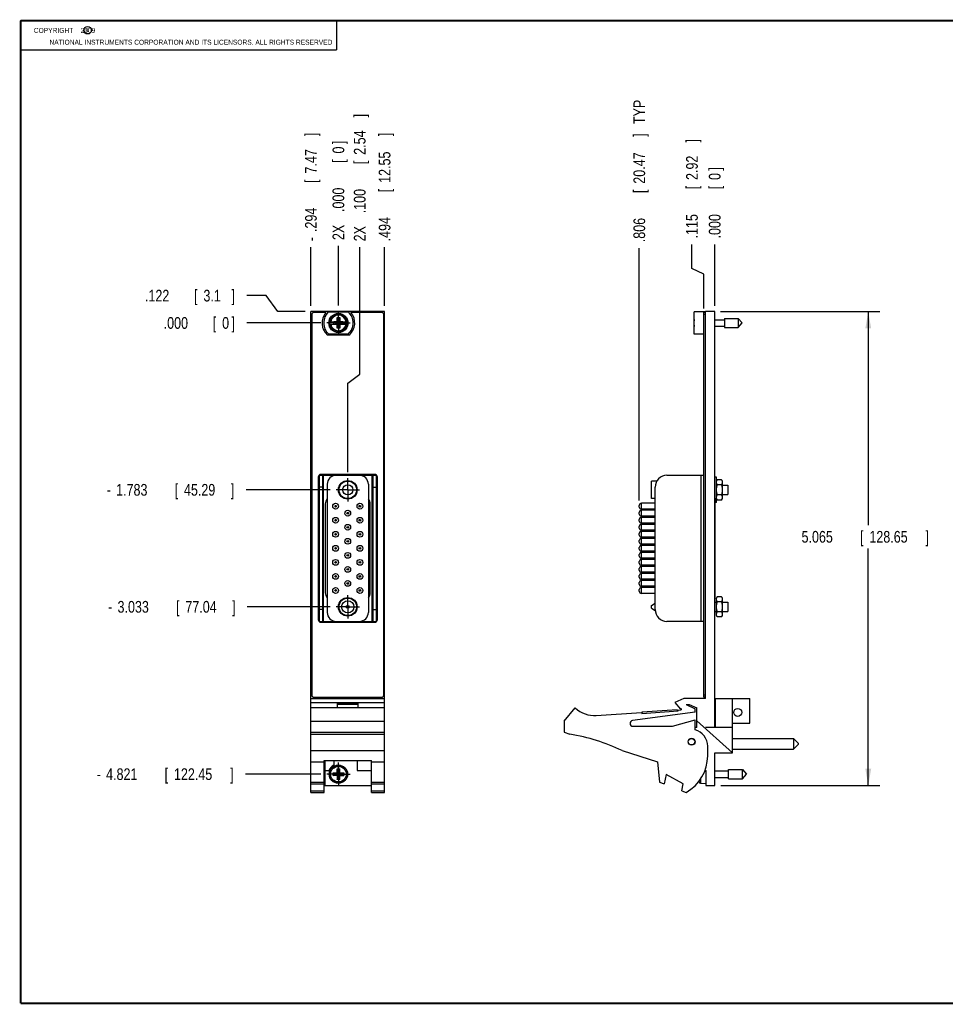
# Model space of a CAD drawing. Header units: inches. Extents: x 0.2 to 16.8, y 0.1 to 10.8.
# Tile 1 of 9: x 0.2 to 10.1, y 0.2 to 10.8. Entities that reach past the tile are written whole.
import ezdxf

# ---------------------------------------------------------------- set-up
doc = ezdxf.new("R2010")
doc.units = ezdxf.units.IN
doc.header["$LTSCALE"] = 0.935
doc.header["$MEASUREMENT"] = 0
doc.linetypes.add('CENTER', pattern=[0.6, 0.375, -0.075, 0.075, -0.075])
doc.layers.get('0').update_dxf_attribs({"linetype": 'CONTINUOUS'})
doc.layers.add('DEFAULT_1', color=7, linetype='CENTER')
doc.layers.add('DIMENSIONS', color=7, linetype='CONTINUOUS')
doc.styles.get("Standard").update_dxf_attribs({"font": 'txt', "width": 0.8})
doc.dimstyles.new('DIMSTYLE_1', dxfattribs={"dimtxt": 0.125, "dimasz": 0.18, "dimexe": 0.18, "dimexo": 0.0625, "dimgap": 0.09, "dimtad": 0, "dimtih": 1, "dimtoh": 1, "dimdec": 3, "dimzin": 4, "dimdsep": 46, "dimtxsty": 'STANDARD', "dimblk": '_FILLED', "dimblk1": '_FILLED', "dimblk2": '_FILLED', "dimcen": 0.09, "dimadec": 0, "dimazin": 0, "dimtp": 0.01, "dimtm": 0.01, "dimtfac": 1, "dimtdec": 3, "dimtofl": 0, "dimtmove": 0, "dimatfit": 3, "dimldrblk": '_FILLED', "dimfxl": 1, "dimtolj": 1, "dimtzin": 4, "dimarcsym": 0})
doc.dimstyles.new('DIMSTYLE_2', dxfattribs={"dimtxt": 0.125, "dimasz": 0.18, "dimexe": 0.18, "dimexo": 0.0625, "dimgap": 0.09, "dimtad": 0, "dimtih": 1, "dimtoh": 1, "dimdec": 3, "dimzin": 4, "dimdsep": 46, "dimtxsty": 'STANDARD', "dimblk": '_FILLED', "dimblk1": '_FILLED', "dimblk2": '_FILLED', "dimcen": 0.09, "dimadec": 0, "dimazin": 0, "dimtp": 0.01, "dimtm": 0.01, "dimtfac": 1, "dimtdec": 3, "dimtofl": 0, "dimtmove": 0, "dimatfit": 3, "dimldrblk": '_FILLED', "dimfxl": 1, "dimtolj": 1, "dimtzin": 4, "dimarcsym": 0})

# ---------------------------------------------------------------- blocks, each defined once
blk = doc.blocks.new('*D0')
at = {"layer": 'DIMENSIONS', "color": 2, "linetype": 'CONTINUOUS'}
for p, q in [((7.425, 8.111), (7.425, 8.368)), ((7.554, 8.049), (7.425, 8.111)), ((7.554, 7.683), (7.554, 8.049))]:
    blk.add_line(p, q, dxfattribs=at)
at = {"layer": 'DIMENSIONS', "color": 2, "linetype": 'CONTINUOUS', "width": 0.8}
for s, p in [(']', (7.488, 9.456)), ('2.92', (7.488, 9.056)), ('[', (7.488, 8.956)), ('.115', (7.488, 8.431))]:
    blk.add_text(s, height=0.125, rotation=90, dxfattribs=at).set_placement(p)
blk = doc.blocks.new('_FILLED')
at = {"color": 0, "linetype": 'BYBLOCK'}
blk.add_solid([(0, 0), (-1, 0.174), (-1, -0.174)], dxfattribs=at)
blk = doc.blocks.new('*D1')
at = {"layer": 'DIMENSIONS', "color": 2, "linetype": 'CONTINUOUS'}
blk.add_line((6.863, 5.633), (6.863, 8.329), dxfattribs=at)
at = {"layer": 'DIMENSIONS', "color": 2, "linetype": 'CONTINUOUS', "width": 0.8}
for s, p in [(' TYP', (6.925, 9.616)), (']', (6.925, 9.516)), ('20.47', (6.925, 9.016)), ('[', (6.925, 8.916)), ('.806', (6.925, 8.391))]:
    blk.add_text(s, height=0.125, rotation=90, dxfattribs=at).set_placement(p)
blk = doc.blocks.new('*D2')
at = {"layer": 'DIMENSIONS', "color": 2, "linetype": 'CONTINUOUS'}
blk.add_line((7.669, 7.713), (7.669, 8.368), dxfattribs=at)
at = {"layer": 'DIMENSIONS', "color": 2, "linetype": 'CONTINUOUS', "width": 0.8}
for s, p in [(']', (7.731, 9.156)), ('0', (7.731, 9.056)), ('[', (7.731, 8.956)), ('.000', (7.731, 8.431))]:
    blk.add_text(s, height=0.125, rotation=90, dxfattribs=at).set_placement(p)
blk = doc.blocks.new('*D3')
at = {"layer": 'DIMENSIONS', "color": 2, "linetype": 'CONTINUOUS'}
for p, q in [((7.731, 7.65), (9.435, 7.65)), ((9.31, 7.65), (9.31, 5.368)), ((9.31, 2.585), (9.31, 5.118)), ((7.734, 2.585), (9.435, 2.585))]:
    blk.add_line(p, q, dxfattribs=at)
at = {"layer": 'DIMENSIONS', "color": 2, "linetype": 'CONTINUOUS', "xscale": 0.18, "yscale": 0.18, "zscale": 0.18}
for p, rotation in [((9.31, 7.65), 90), ((9.31, 2.585), 270)]:
    blk.add_blockref('_FILLED', p, dxfattribs=dict(at, rotation=rotation))
at = {"layer": 'DIMENSIONS', "color": 2, "linetype": 'CONTINUOUS', "width": 0.8}
for s, p in [('5.065', (8.597, 5.181)), ('[', (9.222, 5.181)), ('128.65', (9.322, 5.181)), (']', (9.922, 5.181))]:
    blk.add_text(s, height=0.125, dxfattribs=at).set_placement(p)
blk = doc.blocks.new('*D4')
at = {"layer": 'DIMENSIONS', "color": 2, "linetype": 'CONTINUOUS'}
for p, q in [((2.876, 7.821), (2.667, 7.821)), ((3.001, 7.65), (2.876, 7.821)), ((3.29, 7.65), (3.001, 7.65))]:
    blk.add_line(p, q, dxfattribs=at)
at = {"layer": 'DIMENSIONS', "color": 2, "linetype": 'CONTINUOUS', "width": 0.8}
for s, p in [('[', (2.104, 7.758)), (']', (2.504, 7.758)), ('.122', (1.579, 7.758)), ('3.1', (2.204, 7.758))]:
    blk.add_text(s, height=0.125, dxfattribs=at).set_placement(p)
blk = doc.blocks.new('*D5')
at = {"layer": 'DIMENSIONS', "color": 2, "linetype": 'CONTINUOUS'}
blk.add_line((3.559, 5.745), (2.659, 5.745), dxfattribs=at)
at = {"layer": 'DIMENSIONS', "color": 2, "linetype": 'CONTINUOUS', "width": 0.8}
for s, p in [('1.783', (1.271, 5.683)), ('[', (1.896, 5.683)), ('45.29', (1.996, 5.683)), (']', (2.496, 5.683)), ('-', (1.171, 5.683))]:
    blk.add_text(s, height=0.125, dxfattribs=at).set_placement(p)
blk = doc.blocks.new('*D6')
at = {"layer": 'DIMENSIONS', "color": 2, "linetype": 'CONTINUOUS'}
blk.add_line((3.559, 4.495), (2.673, 4.495), dxfattribs=at)
at = {"layer": 'DIMENSIONS', "color": 2, "linetype": 'CONTINUOUS', "width": 0.8}
for s, p in [('3.033', (1.286, 4.433)), ('[', (1.911, 4.433)), ('77.04', (2.011, 4.433)), (']', (2.511, 4.433)), ('-', (1.186, 4.433))]:
    blk.add_text(s, height=0.125, dxfattribs=at).set_placement(p)
blk = doc.blocks.new('*D7')
at = {"layer": 'DIMENSIONS', "color": 2, "linetype": 'CONTINUOUS'}
blk.add_line((3.459, 2.707), (2.652, 2.707), dxfattribs=at)
at = {"layer": 'DIMENSIONS', "color": 2, "linetype": 'CONTINUOUS', "width": 0.8}
for s, p in [('4.821', (1.164, 2.645)), ('[', (1.789, 2.645)), ('122.45', (1.889, 2.645)), (']', (2.489, 2.645)), ('-', (1.064, 2.645))]:
    blk.add_text(s, height=0.125, dxfattribs=at).set_placement(p)
blk = doc.blocks.new('*D8')
at = {"layer": 'DIMENSIONS', "color": 2, "linetype": 'CONTINUOUS'}
blk.add_line((3.459, 7.528), (2.667, 7.528), dxfattribs=at)
at = {"layer": 'DIMENSIONS', "color": 2, "linetype": 'CONTINUOUS', "width": 0.8}
for s, p in [('.000', (1.779, 7.466)), ('[', (2.304, 7.466)), ('0', (2.404, 7.466)), (']', (2.504, 7.466))]:
    blk.add_text(s, height=0.125, dxfattribs=at).set_placement(p)
blk = doc.blocks.new('*D9')
at = {"layer": 'DIMENSIONS', "color": 2, "linetype": 'CONTINUOUS'}
blk.add_line((3.353, 7.713), (3.353, 8.338), dxfattribs=at)
at = {"layer": 'DIMENSIONS', "color": 2, "linetype": 'CONTINUOUS', "width": 0.8}
for s, p in [(']', (3.415, 9.525)), ('7.47', (3.415, 9.125)), ('[', (3.415, 9.025)), ('.294', (3.415, 8.5)), ('-', (3.415, 8.4))]:
    blk.add_text(s, height=0.125, rotation=90, dxfattribs=at).set_placement(p)
blk = doc.blocks.new('*D10')
at = {"layer": 'DIMENSIONS', "color": 2, "linetype": 'CONTINUOUS'}
blk.add_line((4.141, 7.713), (4.141, 8.338), dxfattribs=at)
at = {"layer": 'DIMENSIONS', "color": 2, "linetype": 'CONTINUOUS', "width": 0.8}
for s, p in [(']', (4.203, 9.525)), ('12.55', (4.203, 9.025)), ('[', (4.203, 8.925)), ('.494', (4.203, 8.4))]:
    blk.add_text(s, height=0.125, rotation=90, dxfattribs=at).set_placement(p)
blk = doc.blocks.new('*D11')
at = {"layer": 'DIMENSIONS', "color": 2, "linetype": 'CONTINUOUS'}
for p, q in [((3.874, 6.982), (3.874, 8.338)), ((3.747, 6.885), (3.874, 6.982)), ((3.747, 5.933), (3.747, 6.885))]:
    blk.add_line(p, q, dxfattribs=at)
at = {"layer": 'DIMENSIONS', "color": 2, "linetype": 'CONTINUOUS', "width": 0.8}
for s, p in [(']', (3.937, 9.725)), ('2.54', (3.937, 9.325)), ('[', (3.937, 9.225)), ('.100', (3.937, 8.7)), ('2X ', (3.937, 8.4))]:
    blk.add_text(s, height=0.125, rotation=90, dxfattribs=at).set_placement(p)
blk = doc.blocks.new('*D12')
at = {"layer": 'DIMENSIONS', "color": 2, "linetype": 'CONTINUOUS'}
blk.add_line((3.647, 7.716), (3.647, 8.352), dxfattribs=at)
at = {"layer": 'DIMENSIONS', "color": 2, "linetype": 'CONTINUOUS', "width": 0.8}
for s, p in [(']', (3.709, 9.439)), ('0', (3.709, 9.339)), ('[', (3.709, 9.239)), ('.000', (3.709, 8.714)), ('2X ', (3.709, 8.414))]:
    blk.add_text(s, height=0.125, rotation=90, dxfattribs=at).set_placement(p)

msp = doc.modelspace()

# ---------------------------------------------------------------- linework, layer by layer
at = {"color": 2, "linetype": 'CONTINUOUS'}
for p, q in [((0.25, 10.7586), (3.625, 10.7586)), ((0.25, 10.7586), (0.25, 10.4456)), ((3.625, 10.7586), (3.625, 10.4456)), ((0.25, 10.4456), (3.625, 10.4456))]:
    msp.add_line(p, q, dxfattribs=at)
at = {"color": 7, "linetype": 'CONTINUOUS'}
for p, q in [((3.3527, 2.5125), (3.3527, 7.6504)), ((4.1407, 7.6504), (3.3527, 7.6504)), ((3.3627, 7.6204), (3.3627, 3.5504)), ((3.5122, 7.6404), (3.3827, 7.6404)), ((3.5429, 7.6469), (3.7504, 7.6469)), ((3.6329, 7.4713), (3.6604, 7.5854)), ((3.6329, 7.5421), (3.6329, 7.5854)), ((3.6604, 7.4713), (3.6329, 7.5854)), ((3.6329, 7.5854), (3.6604, 7.5854)), ((3.6604, 7.5854), (3.6604, 7.5421)), ((4.1107, 7.6404), (3.7811, 7.6404)), ((4.1307, 3.5504), (4.1307, 7.6204)), ((4.1407, 2.5125), (4.1407, 7.6504)), ((7.4488, 7.4099), (7.4488, 7.6469)), ((7.5688, 7.6469), (7.4488, 7.6469)), ((7.5538, 3.5304), (7.5538, 7.6404)), ((7.5688, 7.6404), (7.5538, 7.6404)), ((7.5688, 7.6204), (7.5538, 7.6204)), ((7.5688, 3.5145), (7.5688, 7.6504)), ((7.6688, 7.6504), (7.5688, 7.6504)), ((7.6688, 3.2074), (7.6688, 7.6504)), ((7.7725, 7.5776), (7.7725, 7.4792)), ((7.7725, 7.5776), (7.9206, 7.5776)), ((7.9206, 7.5776), (7.9206, 7.4792)), ((7.9206, 7.5776), (7.9619, 7.5284)), ((3.552, 7.5421), (3.6349, 7.5421)), ((3.552, 7.5146), (3.6349, 7.5146)), ((3.5981, 7.5167), (3.5981, 7.5401)), ((3.5981, 7.5167), (3.6952, 7.5401)), ((3.6349, 7.5401), (3.5981, 7.5401)), ((3.5981, 7.5401), (3.6952, 7.5167)), ((3.5981, 7.5167), (3.6349, 7.5167)), ((3.6329, 7.4713), (3.6329, 7.5146)), ((3.6604, 7.4713), (3.6329, 7.4713)), ((3.6349, 7.5421), (3.6349, 7.5401)), ((3.6349, 7.5167), (3.6584, 7.5401)), ((3.6584, 7.5167), (3.6349, 7.5401)), ((3.6349, 7.5146), (3.6349, 7.5167)), ((3.6584, 7.5421), (3.6584, 7.5401)), ((3.6584, 7.5421), (3.7413, 7.5421)), ((3.6952, 7.5401), (3.6584, 7.5401)), ((3.6584, 7.5146), (3.6584, 7.5167)), ((3.6584, 7.5167), (3.6952, 7.5167)), ((3.6584, 7.5146), (3.7413, 7.5146)), ((3.6604, 7.5146), (3.6604, 7.4713)), ((3.6952, 7.5167), (3.6952, 7.5401)), ((7.4488, 7.5421), (7.4468, 7.5421)), ((7.4468, 7.5146), (7.4488, 7.5146)), ((7.6688, 7.5634), (7.7725, 7.5634)), ((7.6688, 7.4933), (7.7725, 7.4933)), ((7.7725, 7.4792), (7.9206, 7.4792)), ((7.9206, 7.4792), (7.9619, 7.5284)), ((3.7649, 7.3994), (3.5284, 7.3994)), ((3.7504, 7.4099), (3.5429, 7.4099)), ((7.5538, 7.4099), (7.4488, 7.4099)), ((3.4407, 5.9004), (3.4407, 4.3404)), ((3.4407, 5.9004), (4.0532, 5.9004)), ((4.0332, 5.9104), (3.4607, 5.9104)), ((3.4767, 5.9004), (3.4767, 4.3404)), ((4.0172, 4.3404), (4.0172, 5.9004)), ((4.0532, 4.3404), (4.0532, 5.9004)), ((7.1578, 5.9004), (7.5538, 5.9004)), ((7.5228, 4.3404), (7.5228, 5.9004)), ((3.4307, 5.8804), (3.4307, 4.3604)), ((3.5267, 5.8064), (3.5267, 4.4344)), ((3.6747, 5.805), (3.6747, 5.814)), ((3.678, 5.8174), (3.687, 5.8174)), ((3.6802, 5.8119), (3.6802, 5.8111)), ((3.6809, 5.8119), (3.6802, 5.8119)), ((3.8063, 5.8174), (3.8153, 5.8174)), ((3.8132, 5.8119), (3.8124, 5.8119)), ((3.8132, 5.8111), (3.8132, 5.8119)), ((3.8187, 5.814), (3.8187, 5.805)), ((3.9667, 5.8064), (3.9667, 4.4344)), ((4.0632, 4.3604), (4.0632, 5.8804)), ((6.9918, 5.6519), (6.9918, 5.8389)), ((7.0502, 5.8389), (6.9918, 5.8389)), ((7.6878, 5.8804), (7.6688, 5.8804)), ((7.6878, 5.6104), (7.6878, 5.8804)), ((7.6965, 5.8539), (7.6878, 5.8389)), ((7.7412, 5.8539), (7.6965, 5.8539)), ((7.7412, 5.7996), (7.6965, 5.7996)), ((7.7412, 5.8539), (7.7498, 5.8389)), ((7.7498, 5.8389), (7.7498, 5.6519)), ((7.7498, 5.7969), (7.8098, 5.7969)), ((7.8098, 5.7969), (7.8098, 5.6939)), ((3.6747, 5.6767), (3.6747, 5.6857)), ((3.8187, 5.6857), (3.8187, 5.6767)), ((7.0328, 4.4654), (7.0328, 5.7754)), ((7.7412, 5.6911), (7.6965, 5.6911)), ((7.7498, 5.6939), (7.8098, 5.6939)), ((3.5067, 5.5974), (3.5067, 4.6434)), ((3.6842, 5.6754), (3.676, 5.6754)), ((3.687, 5.6734), (3.678, 5.6734)), ((3.6799, 5.6754), (3.6834, 5.6734)), ((3.6802, 5.6796), (3.6802, 5.6789)), ((3.6802, 5.6789), (3.6809, 5.6789)), ((3.6842, 5.6759), (3.6842, 5.6754)), ((3.8153, 5.6734), (3.8063, 5.6734)), ((3.8092, 5.6754), (3.8092, 5.6759)), ((3.8173, 5.6754), (3.8092, 5.6754)), ((3.8099, 5.6734), (3.8134, 5.6754)), ((3.8124, 5.6789), (3.8132, 5.6789)), ((3.8132, 5.6789), (3.8132, 5.6796)), ((3.9867, 4.6434), (3.9867, 5.5974)), ((6.8628, 5.5614), (6.8628, 5.5794)), ((6.8848, 5.5394), (6.8848, 5.6014)), ((7.0328, 5.6014), (6.8848, 5.6014)), ((7.0328, 5.6519), (6.9918, 5.6519)), ((7.6728, 5.6554), (7.6688, 5.6554)), ((7.6728, 5.5934), (7.6688, 5.5934)), ((7.6728, 4.5854), (7.6728, 5.6554)), ((7.6878, 5.6104), (7.6728, 5.6104)), ((7.6965, 5.6368), (7.6878, 5.6519)), ((7.7412, 5.6368), (7.6965, 5.6368)), ((7.7412, 5.6368), (7.7498, 5.6519)), ((6.8628, 5.4864), (6.8628, 5.5044)), ((7.0328, 5.5394), (6.8848, 5.5394)), ((6.8848, 5.4644), (6.8848, 5.5264)), ((7.0328, 5.5264), (6.8848, 5.5264)), ((6.8628, 5.4114), (6.8628, 5.4294)), ((7.0328, 5.4644), (6.8848, 5.4644)), ((6.8848, 5.3894), (6.8848, 5.4514)), ((7.0328, 5.4514), (6.8848, 5.4514)), ((7.0328, 5.3894), (6.8848, 5.3894)), ((6.8848, 5.3144), (6.8848, 5.3764)), ((7.0328, 5.3764), (6.8848, 5.3764)), ((6.8628, 5.3364), (6.8628, 5.3544)), ((6.8628, 5.2614), (6.8628, 5.2794)), ((7.0328, 5.3144), (6.8848, 5.3144)), ((6.8848, 5.2394), (6.8848, 5.3014)), ((7.0328, 5.3014), (6.8848, 5.3014)), ((6.8628, 5.1864), (6.8628, 5.2044)), ((7.0328, 5.2394), (6.8848, 5.2394)), ((6.8848, 5.1644), (6.8848, 5.2264)), ((7.0328, 5.2264), (6.8848, 5.2264)), ((7.0328, 5.1644), (6.8848, 5.1644)), ((6.8628, 5.1114), (6.8628, 5.1294)), ((6.8628, 5.0364), (6.8628, 5.0544)), ((6.8848, 5.0894), (6.8848, 5.1514)), ((7.0328, 5.1514), (6.8848, 5.1514)), ((7.0328, 5.0894), (6.8848, 5.0894)), ((6.8848, 5.0144), (6.8848, 5.0764)), ((7.0328, 5.0764), (6.8848, 5.0764)), ((6.8628, 4.9614), (6.8628, 4.9794)), ((7.0328, 5.0144), (6.8848, 5.0144)), ((6.8848, 4.9394), (6.8848, 5.0014)), ((7.0328, 5.0014), (6.8848, 5.0014)), ((6.8628, 4.8864), (6.8628, 4.9044)), ((7.0328, 4.9394), (6.8848, 4.9394)), ((6.8848, 4.8644), (6.8848, 4.9264)), ((7.0328, 4.9264), (6.8848, 4.9264)), ((7.0328, 4.8644), (6.8848, 4.8644)), ((6.8848, 4.7894), (6.8848, 4.8514)), ((7.0328, 4.8514), (6.8848, 4.8514)), ((6.8628, 4.8114), (6.8628, 4.8294)), ((6.8628, 4.7364), (6.8628, 4.7544)), ((7.0328, 4.7894), (6.8848, 4.7894)), ((6.8848, 4.7144), (6.8848, 4.7764)), ((7.0328, 4.7764), (6.8848, 4.7764)), ((6.8628, 4.6614), (6.8628, 4.6794)), ((7.0328, 4.7144), (6.8848, 4.7144)), ((6.8848, 4.6394), (6.8848, 4.7014)), ((7.0328, 4.7014), (6.8848, 4.7014)), ((7.0328, 4.6394), (6.8848, 4.6394)), ((7.6688, 4.6474), (7.6728, 4.6474)), ((3.6747, 4.555), (3.6747, 4.564)), ((3.676, 4.5654), (3.6842, 4.5654)), ((3.678, 4.5674), (3.687, 4.5674)), ((3.6834, 4.5674), (3.6799, 4.5654)), ((3.6809, 4.5619), (3.6802, 4.5619)), ((3.6802, 4.5619), (3.6802, 4.5611)), ((3.6842, 4.5654), (3.6842, 4.5648)), ((3.8063, 4.5674), (3.8153, 4.5674)), ((3.8092, 4.5654), (3.8173, 4.5654)), ((3.8092, 4.5648), (3.8092, 4.5654)), ((3.8134, 4.5654), (3.8099, 4.5674)), ((3.8132, 4.5619), (3.8124, 4.5619)), ((3.8132, 4.5611), (3.8132, 4.5619)), ((3.8187, 4.564), (3.8187, 4.555)), ((6.9918, 4.5109), (7.0328, 4.5345)), ((7.6688, 4.5854), (7.6728, 4.5854)), ((7.6688, 4.5469), (7.6878, 4.5469)), ((7.6965, 4.6039), (7.6878, 4.5889)), ((7.6878, 4.4019), (7.6878, 4.5889)), ((7.7412, 4.6039), (7.6965, 4.6039)), ((7.7412, 4.5496), (7.6965, 4.5496)), ((7.7412, 4.6039), (7.7498, 4.5889)), ((7.7498, 4.5889), (7.7498, 4.4019)), ((7.7498, 4.5469), (7.8098, 4.5469)), ((7.8098, 4.5469), (7.8098, 4.4439)), ((3.6747, 4.4267), (3.6747, 4.4357)), ((3.687, 4.4234), (3.678, 4.4234)), ((3.6802, 4.4296), (3.6802, 4.4289)), ((3.6802, 4.4289), (3.6809, 4.4289)), ((3.8153, 4.4234), (3.8063, 4.4234)), ((3.8124, 4.4289), (3.8132, 4.4289)), ((3.8132, 4.4289), (3.8132, 4.4296)), ((3.8187, 4.4357), (3.8187, 4.4267)), ((6.9918, 4.4799), (6.9918, 4.5109)), ((6.9918, 4.4799), (7.0332, 4.456)), ((7.6688, 4.4439), (7.6878, 4.4439)), ((7.7412, 4.4411), (7.6965, 4.4411)), ((7.7498, 4.4439), (7.8098, 4.4439)), ((3.4407, 4.3404), (4.0532, 4.3404)), ((3.4607, 4.3304), (4.0332, 4.3304)), ((7.5538, 4.3404), (7.1578, 4.3404)), ((7.6965, 4.3868), (7.6878, 4.4019)), ((7.7412, 4.3868), (7.6965, 4.3868)), ((7.7412, 4.3868), (7.7498, 4.4019)), ((3.3527, 3.5145), (4.1407, 3.5145)), ((3.3827, 3.5304), (4.1107, 3.5304)), ((7.3388, 3.5145), (7.2438, 3.4715)), ((7.5688, 3.5145), (7.3388, 3.5145)), ((7.5688, 3.5504), (7.5538, 3.5504)), ((7.5688, 3.5304), (7.5538, 3.5304)), ((7.6738, 3.5145), (8.0438, 3.5145)), ((7.6738, 3.5145), (7.6738, 3.2045)), ((7.8598, 2.9355), (7.8598, 3.5145)), ((8.0438, 3.2515), (8.0438, 3.5145)), ((3.3527, 3.4715), (4.1407, 3.4715)), ((4.1407, 3.4145), (3.3527, 3.4145)), ((3.6367, 3.4615), (3.8567, 3.4615)), ((3.6367, 3.4145), (3.6367, 3.4615)), ((3.6367, 3.4545), (3.8567, 3.4545)), ((3.8567, 3.4145), (3.8567, 3.4615)), ((6.0588, 3.2745), (6.1788, 3.4145)), ((6.4024, 3.3351), (6.8877, 3.3669)), ((7.4588, 3.3695), (6.7898, 3.2792)), ((6.8884, 3.3569), (6.8877, 3.3669)), ((6.8884, 3.3569), (7.2776, 3.3824)), ((6.8949, 3.3724), (7.2691, 3.3969)), ((6.8959, 3.3574), (6.8949, 3.3724)), ((7.2438, 3.4715), (7.3038, 3.4015)), ((7.2701, 3.3819), (7.2691, 3.3969)), ((7.2769, 3.3924), (7.3088, 3.3945)), ((7.2776, 3.3824), (7.2769, 3.3924)), ((7.3038, 3.4015), (7.3088, 3.409)), ((7.3088, 3.409), (7.3088, 3.3945)), ((7.3648, 3.4515), (7.397, 3.4515)), ((7.3648, 3.4515), (7.4588, 3.4045)), ((7.397, 3.4515), (7.4788, 3.4145)), ((7.4588, 3.3695), (7.4588, 3.4045)), ((7.4788, 3.2045), (7.4788, 3.4145)), ((3.3527, 3.2745), (4.1407, 3.2745)), ((6.0588, 3.2745), (6.0588, 3.1545)), ((7.2188, 3.2195), (7.4588, 3.2895)), ((7.4588, 3.1795), (7.4588, 3.2895)), ((7.8598, 2.9355), (7.4788, 3.2761)), ((6.7938, 3.2195), (7.2188, 3.2195)), ((7.4788, 3.2045), (7.4588, 3.2045)), ((7.6688, 3.2074), (7.5688, 3.2074)), ((7.5688, 3.2045), (7.5688, 3.2074)), ((7.8598, 3.2045), (7.5688, 3.2045)), ((7.8598, 3.2515), (8.0438, 3.2515)), ((3.3527, 3.1545), (4.1407, 3.1545)), ((3.3527, 3.1349), (4.1407, 3.1349)), ((6.0588, 3.1545), (6.1208, 3.1349)), ((7.8598, 3.0893), (8.5098, 3.0893)), ((8.5098, 3.0893), (8.5598, 3.0393)), ((8.5098, 3.0893), (8.5098, 2.9743)), ((3.3527, 2.9592), (4.1407, 2.9592)), ((6.6788, 2.9592), (7.0588, 2.8395)), ((7.5938, 2.9044), (7.5938, 3.0052)), ((7.8598, 2.9743), (8.5098, 2.9743)), ((8.5098, 2.9743), (8.5598, 3.0243)), ((8.5598, 3.0393), (8.5598, 3.0243)), ((3.4947, 2.8547), (3.9987, 2.8547)), ((3.4947, 2.5125), (3.4947, 2.8547)), ((3.5007, 2.8547), (3.5007, 2.5855)), ((3.5977, 2.8547), (3.5977, 2.8048)), ((3.8477, 2.8547), (3.8477, 2.7455)), ((3.9987, 2.5125), (3.9987, 2.8547)), ((7.6718, 2.9355), (7.8598, 2.9355)), ((7.6718, 2.5855), (7.6718, 2.9355)), ((3.3527, 2.8395), (3.4947, 2.8395)), ((3.5007, 2.7455), (3.5445, 2.7455)), ((3.6329, 2.7645), (3.6604, 2.7645)), ((3.6604, 2.6504), (3.6329, 2.7645)), ((3.6329, 2.7192), (3.6329, 2.7645)), ((3.6329, 2.6504), (3.6604, 2.7645)), ((3.6604, 2.7192), (3.6604, 2.7645)), ((3.8477, 2.7455), (3.9987, 2.7455)), ((3.9987, 2.8395), (4.1407, 2.8395)), ((7.0588, 2.8395), (7.0788, 2.6225)), ((7.5669, 2.7512), (7.5738, 2.7455)), ((7.5738, 2.7455), (7.5738, 2.5855)), ((7.6718, 2.7425), (7.8175, 2.7425)), ((7.8175, 2.7567), (7.9656, 2.7567)), ((7.8175, 2.6582), (7.8175, 2.7567)), ((7.9656, 2.7567), (8.0069, 2.7075)), ((7.9656, 2.6582), (7.9656, 2.7567)), ((3.5896, 2.6937), (3.7037, 2.7212)), ((3.5896, 2.7212), (3.6349, 2.7212)), ((3.5896, 2.7212), (3.7037, 2.6937)), ((3.5896, 2.6937), (3.5896, 2.7212)), ((3.6349, 2.6937), (3.5896, 2.6937)), ((3.6329, 2.7192), (3.6349, 2.7192)), ((3.6329, 2.6957), (3.6349, 2.6957)), ((3.6329, 2.6957), (3.6329, 2.6504)), ((3.6604, 2.6504), (3.6329, 2.6504)), ((3.6349, 2.7212), (3.6349, 2.7192)), ((3.6584, 2.6957), (3.6349, 2.7192)), ((3.6349, 2.6957), (3.6584, 2.7192)), ((3.6349, 2.6957), (3.6349, 2.6937)), ((3.6584, 2.7212), (3.7037, 2.7212)), ((3.6584, 2.7192), (3.6584, 2.7212)), ((3.6604, 2.7192), (3.6584, 2.7192)), ((3.6604, 2.6957), (3.6584, 2.6957)), ((3.6584, 2.6937), (3.6584, 2.6957)), ((3.6584, 2.6937), (3.7037, 2.6937)), ((3.6604, 2.6504), (3.6604, 2.6957)), ((3.7037, 2.7212), (3.7037, 2.6937)), ((7.1488, 2.7032), (7.1288, 2.6032)), ((7.3328, 2.6032), (7.1488, 2.7032)), ((7.5024, 2.6243), (7.5024, 2.6328)), ((7.5167, 2.6528), (7.5167, 2.6127)), ((7.6718, 2.6724), (7.8175, 2.6724)), ((7.8175, 2.6582), (7.9656, 2.6582)), ((7.9656, 2.6582), (8.0069, 2.7075)), ((3.3527, 2.6225), (3.4947, 2.6225)), ((3.3527, 2.6032), (3.4947, 2.6032)), ((3.3527, 2.5304), (3.4947, 2.5304)), ((3.5007, 2.5855), (3.9987, 2.5855)), ((3.9987, 2.6225), (4.1407, 2.6225)), ((3.9987, 2.6032), (4.1407, 2.6032)), ((3.9987, 2.5304), (4.1407, 2.5304)), ((7.0788, 2.6225), (7.1288, 2.6032)), ((7.3182, 2.5304), (7.3328, 2.6032)), ((7.3182, 2.5304), (7.3648, 2.5125)), ((7.5167, 2.6127), (7.5738, 2.6094)), ((7.5738, 2.5855), (7.6718, 2.5855)), ((3.3527, 2.5125), (3.4947, 2.5125)), ((3.9987, 2.5125), (4.1407, 2.5125))]:
    msp.add_line(p, q, dxfattribs=at)
at = {"color": 9, "linetype": 'CONTINUOUS'}
for p, q in [((3.4867, 4.3404), (3.4867, 5.9004)), ((4.0072, 4.3404), (4.0072, 5.9004)), ((3.4767, 5.7754), (3.4407, 5.7754)), ((4.0172, 5.7754), (4.0532, 5.7754)), ((3.4767, 4.4654), (3.4407, 4.4654)), ((4.0172, 4.4654), (4.0532, 4.4654))]:
    msp.add_line(p, q, dxfattribs=at)
at = {"color": 7, "linetype": 'CONTINUOUS', "const_width": 0.02}
for points in [[(0.25, 10.7586), (0.25, 0.2586)], [(16.75, 10.7586), (0.25, 10.7586)], [(0.25, 0.2586), (16.75, 0.2586)]]:
    msp.add_lwpolyline(points, dxfattribs=at)
at = {"color": 2, "linetype": 'CONTINUOUS'}
msp.add_circle((0.9659, 10.6562), 0.0403, dxfattribs=at)
at = {"color": 7, "linetype": 'CONTINUOUS'}
for centre, radius in [((3.6467, 7.5284), 0.1025), ((3.6467, 7.5284), 0.098), ((3.7467, 5.7454), 0.0995), ((3.7467, 5.7454), 0.0935), ((3.7467, 5.7454), 0.055), ((3.6167, 5.5704), 0.031), ((3.8765, 5.5704), 0.031), ((3.7466, 5.4954), 0.031), ((3.6167, 5.4204), 0.031), ((3.7466, 5.3454), 0.031), ((3.8765, 5.4204), 0.031), ((3.6167, 5.2704), 0.031), ((3.8765, 5.2704), 0.031), ((3.7466, 5.1954), 0.031), ((3.6167, 5.1204), 0.031), ((3.7466, 5.0454), 0.031), ((3.8765, 5.1204), 0.031), ((3.6167, 4.9704), 0.031), ((3.8765, 4.9704), 0.031), ((3.6167, 4.8204), 0.031), ((3.7466, 4.8954), 0.031), ((3.8765, 4.8204), 0.031), ((3.7466, 4.7454), 0.031), ((3.6167, 4.6704), 0.031), ((3.8765, 4.6704), 0.031), ((3.7467, 4.4954), 0.0995), ((3.7467, 4.4954), 0.0935), ((3.7467, 4.4954), 0.0655), ((3.7467, 4.4954), 0.0155), ((7.9148, 3.3669), 0.0425), ((7.4218, 3.0545), 0.0365), ((7.4218, 3.0545), 0.035), ((3.6467, 2.7075), 0.098)]:
    msp.add_circle(centre, radius, dxfattribs=at)
at = {"color": 9, "linetype": 'CONTINUOUS'}
for centre, radius in [((3.6167, 5.5704), 0.009), ((3.8765, 5.5704), 0.009), ((3.7466, 5.4954), 0.009), ((3.6167, 5.4204), 0.009), ((3.8765, 5.4204), 0.009), ((3.6167, 5.2704), 0.009), ((3.7466, 5.3454), 0.009), ((3.8765, 5.2704), 0.009), ((3.7466, 5.1954), 0.009), ((3.6167, 5.1204), 0.009), ((3.7466, 5.0454), 0.009), ((3.8765, 5.1204), 0.009), ((3.6167, 4.9704), 0.009), ((3.8765, 4.9704), 0.009), ((3.7466, 4.8954), 0.009), ((3.6167, 4.8204), 0.009), ((3.7466, 4.7454), 0.009), ((3.8765, 4.8204), 0.009), ((3.6167, 4.6704), 0.009), ((3.8765, 4.6704), 0.009), ((3.6467, 2.7075), 0.0947), ((3.6467, 2.7075), 0.0832)]:
    msp.add_circle(centre, radius, dxfattribs=at)
at = {"color": 7, "linetype": 'CONTINUOUS'}
for centre, radius, start, end in [((3.3827, 7.6204), 0.02, 90, 180), ((3.6467, 7.5284), 0.175, 140.20818, 227.4886), ((3.6467, 7.5284), 0.1575, 131.20295, 228.79705), ((3.6467, 7.5284), 0.1575, 311.20295, 48.79705), ((3.6467, 7.5284), 0.175, 312.5114, 39.79182), ((4.1107, 7.6204), 0.02, 0, 90), ((3.6467, 7.5284), 0.0956, 171.71661, 188.28339), ((3.6467, 7.5284), 0.0956, 351.71661, 8.28339), ((7.7592, 7.5284), 0.3127, 172.95747, 177.47432), ((7.7592, 7.5284), 0.3127, 182.52568, 187.04251), ((3.4607, 5.8804), 0.03, 90, 180), ((3.6207, 5.8064), 0.094, 90, 180), ((3.8727, 5.8064), 0.094, 0, 90), ((4.0332, 5.8804), 0.03, 0, 90), ((7.1578, 5.7754), 0.125, 90, 180), ((3.5847, 5.5974), 0.078, 138.03811, 180), ((3.7467, 5.7454), 0.0983, 225.43609, 227.15554), ((3.7467, 5.7454), 0.0983, 312.84446, 314.56391), ((3.9087, 5.5974), 0.078, 0, 41.96189), ((6.8848, 5.5794), 0.022, 90, 180), ((6.8848, 5.5614), 0.022, 180, 270), ((6.8848, 5.5044), 0.022, 90, 180), ((6.8848, 5.4864), 0.022, 180, 270), ((6.8848, 5.4294), 0.022, 90, 180), ((6.8848, 5.4114), 0.022, 180, 270), ((6.8848, 5.3544), 0.022, 90, 180), ((6.8848, 5.3364), 0.022, 180, 270), ((6.8848, 5.2794), 0.022, 90, 180), ((6.8848, 5.2614), 0.022, 180, 270), ((6.8848, 5.2044), 0.022, 90, 180), ((6.8848, 5.1864), 0.022, 180, 270), ((6.8848, 5.1294), 0.022, 90, 180), ((6.8848, 5.1114), 0.022, 180, 270), ((6.8848, 5.0544), 0.022, 90, 180), ((6.8848, 5.0364), 0.022, 180, 270), ((6.8848, 4.9794), 0.022, 90, 180), ((6.8848, 4.9614), 0.022, 180, 270), ((6.8848, 4.9044), 0.022, 90, 180), ((6.8848, 4.8864), 0.022, 180, 270), ((6.8848, 4.8294), 0.022, 90, 180), ((6.8848, 4.8114), 0.022, 180, 270), ((6.8848, 4.7544), 0.022, 90, 180), ((6.8848, 4.7364), 0.022, 180, 270), ((3.5847, 4.6434), 0.078, 180, 221.96189), ((3.9087, 4.6434), 0.078, 318.03811, 360), ((6.8848, 4.6794), 0.022, 90, 180), ((6.8848, 4.6614), 0.022, 180, 270), ((3.6207, 4.4344), 0.094, 180, 270), ((3.8727, 4.4344), 0.094, 270, 360), ((7.1578, 4.4654), 0.125, 180, 270), ((3.4607, 4.3604), 0.03, 180, 270), ((4.0332, 4.3604), 0.03, 270, 360), ((3.3827, 3.5504), 0.02, 180, 270), ((4.1107, 3.5504), 0.02, 270, 360), ((6.3828, 3.6345), 0.3, 227.16657, 273.74672), ((6.7938, 3.2495), 0.03, 97.68448, 270), ((7.4138, 3.0052), 0.18, 0, 75.52249), ((5.7975, 1.1349), 2.026, 64.21446, 80.81669), ((7.1438, 2.9044), 0.45, 299.41364, 360), ((3.6467, 2.7075), 0.109, 116.71426, 159.59683), ((7.8042, 2.7075), 0.313, 194.2063, 195.4149), ((7.5176, 2.6284), 0.0157, 195.4149, 266.69607)]:
    msp.add_arc(centre, radius, start, end, dxfattribs=at)
at = {"color": 9, "linetype": 'CONTINUOUS'}
for radius, start, end in [(0.0947, 8.36374, 171.63626), (0.0832, 9.53359, 170.46641), (0.0947, 188.36374, 351.63626), (0.0832, 189.53359, 350.46641)]:
    msp.add_arc((3.6467, 7.5284), radius, start, end, dxfattribs=at)
at = {"color": 7, "linetype": 'CONTINUOUS'}
for points, knots in [([(7.6881, 5.8271), (7.6881, 5.8275), (7.6882, 5.8288), (7.6883, 5.831), (7.6887, 5.8338), (7.6893, 5.8366), (7.69, 5.8394), (7.691, 5.8423), (7.6921, 5.8451), (7.6934, 5.848), (7.6949, 5.8509), (7.6959, 5.8529), (7.6965, 5.8539)], [0, 0, 0, 0, 0.0368421, 0.1358353, 0.2354968, 0.3363447, 0.4388671, 0.5436638, 0.6513396, 0.7627021, 0.8786197, 1, 1, 1, 1]), ([(7.6882, 5.8237), (7.6882, 5.8243), (7.6881, 5.8254), (7.6881, 5.8265), (7.6881, 5.8271)], [0, 0, 0, 0, 0.4838137, 1, 1, 1, 1]), ([(7.6965, 5.6911), (7.6959, 5.6931), (7.6948, 5.6971), (7.6934, 5.703), (7.6921, 5.7087), (7.691, 5.7144), (7.69, 5.7201), (7.6893, 5.7257), (7.6887, 5.7313), (7.6883, 5.7369), (7.6881, 5.7426), (7.6881, 5.7482), (7.6883, 5.7538), (7.6887, 5.7594), (7.6893, 5.765), (7.69, 5.7706), (7.691, 5.7763), (7.6921, 5.782), (7.6934, 5.7878), (7.6948, 5.7937), (7.6959, 5.7976), (7.6965, 5.7996)], [0, 0, 0, 0, 0.0567718, 0.1118017, 0.1654623, 0.2181077, 0.270058, 0.3215221, 0.3726884, 0.4236682, 0.4745681, 0.5254319, 0.5763318, 0.6273116, 0.6784779, 0.729942, 0.7818923, 0.8345377, 0.8881983, 0.9432282, 1, 1, 1, 1]), ([(7.6965, 5.7996), (7.6959, 5.8006), (7.6949, 5.8026), (7.6934, 5.8055), (7.6921, 5.8084), (7.691, 5.8113), (7.69, 5.8141), (7.6893, 5.8169), (7.6887, 5.8197), (7.6884, 5.822), (7.6883, 5.8233), (7.6882, 5.8237)], [0, 0, 0, 0, 0.1341021, 0.2621689, 0.3852032, 0.5041644, 0.6199446, 0.7332124, 0.84463, 0.9547369, 1, 1, 1, 1]), ([(7.7412, 5.8539), (7.7417, 5.8529), (7.7428, 5.8509), (7.7443, 5.848), (7.7456, 5.8451), (7.7467, 5.8423), (7.7476, 5.8394), (7.7484, 5.8366), (7.749, 5.8338), (7.7494, 5.831), (7.7496, 5.8282), (7.7496, 5.8254), (7.7494, 5.8226), (7.749, 5.8197), (7.7484, 5.8169), (7.7476, 5.8141), (7.7467, 5.8113), (7.7456, 5.8084), (7.7443, 5.8055), (7.7428, 5.8026), (7.7417, 5.8006), (7.7412, 5.7996)], [0, 0, 0, 0, 0.059939, 0.1171804, 0.1721725, 0.2253441, 0.2770938, 0.3277206, 0.3775204, 0.4267344, 0.4756184, 0.5243816, 0.5732656, 0.6224796, 0.6722794, 0.7229062, 0.7746559, 0.8278275, 0.8828196, 0.940061, 1, 1, 1, 1]), ([(7.7412, 5.7996), (7.7417, 5.7976), (7.7428, 5.7937), (7.7443, 5.7878), (7.7456, 5.782), (7.7467, 5.7763), (7.7477, 5.7706), (7.7484, 5.765), (7.749, 5.7594), (7.7494, 5.7538), (7.7496, 5.7482), (7.7496, 5.7426), (7.7494, 5.7369), (7.749, 5.7313), (7.7484, 5.7257), (7.7477, 5.7201), (7.7467, 5.7144), (7.7456, 5.7087), (7.7443, 5.703), (7.7428, 5.6971), (7.7417, 5.6931), (7.7412, 5.6911)], [0, 0, 0, 0, 0.0567718, 0.1118017, 0.1654623, 0.2181077, 0.270058, 0.3215221, 0.3726884, 0.4236682, 0.4745681, 0.5254319, 0.5763318, 0.6273116, 0.6784779, 0.729942, 0.7818923, 0.8345377, 0.8881983, 0.9432282, 1, 1, 1, 1]), ([(7.6882, 5.667), (7.6883, 5.6674), (7.6884, 5.6687), (7.6887, 5.671), (7.6893, 5.6738), (7.69, 5.6766), (7.691, 5.6794), (7.6921, 5.6823), (7.6934, 5.6852), (7.6949, 5.6881), (7.6959, 5.6901), (7.6965, 5.6911)], [0, 0, 0, 0, 0.0452631, 0.15537, 0.2667876, 0.3800554, 0.4958356, 0.6147968, 0.7378311, 0.8658979, 1, 1, 1, 1]), ([(7.7412, 5.6911), (7.7417, 5.6901), (7.7428, 5.6881), (7.7443, 5.6852), (7.7456, 5.6823), (7.7467, 5.6794), (7.7476, 5.6766), (7.7484, 5.6738), (7.749, 5.671), (7.7494, 5.6682), (7.7496, 5.6654), (7.7496, 5.6626), (7.7494, 5.6597), (7.749, 5.6569), (7.7484, 5.6541), (7.7476, 5.6513), (7.7467, 5.6485), (7.7456, 5.6456), (7.7443, 5.6427), (7.7428, 5.6398), (7.7417, 5.6378), (7.7412, 5.6368)], [0, 0, 0, 0, 0.059939, 0.1171804, 0.1721725, 0.2253441, 0.2770938, 0.3277206, 0.3775204, 0.4267344, 0.4756184, 0.5243816, 0.5732656, 0.6224796, 0.6722794, 0.7229062, 0.7746559, 0.8278275, 0.8828196, 0.940061, 1, 1, 1, 1]), ([(7.6881, 5.6636), (7.6881, 5.6642), (7.6881, 5.6653), (7.6882, 5.6665), (7.6882, 5.667)], [0, 0, 0, 0, 0.5161863, 1, 1, 1, 1]), ([(7.6965, 5.6368), (7.6959, 5.6378), (7.6949, 5.6398), (7.6934, 5.6427), (7.6921, 5.6456), (7.691, 5.6485), (7.69, 5.6513), (7.6893, 5.6541), (7.6887, 5.6569), (7.6883, 5.6597), (7.6882, 5.662), (7.6881, 5.6633), (7.6881, 5.6636)], [0, 0, 0, 0, 0.1213803, 0.2372979, 0.3486604, 0.4563362, 0.5611329, 0.6636553, 0.7645032, 0.8641647, 0.9631579, 1, 1, 1, 1]), ([(7.6965, 4.5496), (7.6959, 4.5506), (7.6949, 4.5526), (7.6934, 4.5555), (7.6921, 4.5584), (7.691, 4.5613), (7.69, 4.5641), (7.6893, 4.5669), (7.6887, 4.5697), (7.6883, 4.5726), (7.6881, 4.5754), (7.6881, 4.5782), (7.6883, 4.581), (7.6887, 4.5838), (7.6893, 4.5866), (7.69, 4.5894), (7.691, 4.5923), (7.6921, 4.5951), (7.6934, 4.598), (7.6949, 4.6009), (7.6959, 4.6029), (7.6965, 4.6039)], [0, 0, 0, 0, 0.059939, 0.1171804, 0.1721725, 0.2253441, 0.2770938, 0.3277206, 0.3775204, 0.4267344, 0.4756184, 0.5243816, 0.5732656, 0.6224796, 0.6722794, 0.7229062, 0.7746559, 0.8278275, 0.8828196, 0.940061, 1, 1, 1, 1]), ([(7.6965, 4.4411), (7.6959, 4.4431), (7.6948, 4.4471), (7.6934, 4.453), (7.6921, 4.4587), (7.691, 4.4644), (7.69, 4.4701), (7.6893, 4.4757), (7.6887, 4.4813), (7.6883, 4.4869), (7.6881, 4.4926), (7.6881, 4.4982), (7.6883, 4.5038), (7.6887, 4.5094), (7.6893, 4.515), (7.69, 4.5206), (7.691, 4.5263), (7.6921, 4.532), (7.6934, 4.5378), (7.6948, 4.5437), (7.6959, 4.5476), (7.6965, 4.5496)], [0, 0, 0, 0, 0.0567718, 0.1118017, 0.1654623, 0.2181077, 0.270058, 0.3215221, 0.3726884, 0.4236682, 0.4745681, 0.5254319, 0.5763318, 0.6273116, 0.6784779, 0.729942, 0.7818923, 0.8345377, 0.8881983, 0.9432282, 1, 1, 1, 1]), ([(7.7412, 4.6039), (7.7417, 4.6029), (7.7428, 4.6009), (7.7443, 4.598), (7.7456, 4.5951), (7.7467, 4.5923), (7.7476, 4.5894), (7.7484, 4.5866), (7.749, 4.5838), (7.7494, 4.581), (7.7496, 4.5782), (7.7496, 4.5754), (7.7494, 4.5726), (7.749, 4.5697), (7.7484, 4.5669), (7.7476, 4.5641), (7.7467, 4.5613), (7.7456, 4.5584), (7.7443, 4.5555), (7.7428, 4.5526), (7.7417, 4.5506), (7.7412, 4.5496)], [0, 0, 0, 0, 0.059939, 0.1171804, 0.1721725, 0.2253441, 0.2770938, 0.3277206, 0.3775204, 0.4267344, 0.4756184, 0.5243816, 0.5732656, 0.6224796, 0.6722794, 0.7229062, 0.7746559, 0.8278275, 0.8828196, 0.940061, 1, 1, 1, 1]), ([(7.7412, 4.5496), (7.7417, 4.5476), (7.7428, 4.5437), (7.7443, 4.5378), (7.7456, 4.532), (7.7467, 4.5263), (7.7477, 4.5206), (7.7484, 4.515), (7.749, 4.5094), (7.7494, 4.5038), (7.7496, 4.4982), (7.7496, 4.4926), (7.7494, 4.4869), (7.749, 4.4813), (7.7484, 4.4757), (7.7477, 4.4701), (7.7467, 4.4644), (7.7456, 4.4587), (7.7443, 4.453), (7.7428, 4.4471), (7.7417, 4.4431), (7.7412, 4.4411)], [0, 0, 0, 0, 0.0567718, 0.1118017, 0.1654623, 0.2181077, 0.270058, 0.3215221, 0.3726884, 0.4236682, 0.4745681, 0.5254319, 0.5763318, 0.6273116, 0.6784779, 0.729942, 0.7818923, 0.8345377, 0.8881983, 0.9432282, 1, 1, 1, 1]), ([(7.6965, 4.3868), (7.6959, 4.3878), (7.6949, 4.3898), (7.6934, 4.3927), (7.6921, 4.3956), (7.691, 4.3985), (7.69, 4.4013), (7.6893, 4.4041), (7.6887, 4.4069), (7.6883, 4.4097), (7.6881, 4.4126), (7.6881, 4.4154), (7.6883, 4.4182), (7.6887, 4.421), (7.6893, 4.4238), (7.69, 4.4266), (7.691, 4.4294), (7.6921, 4.4323), (7.6934, 4.4352), (7.6949, 4.4381), (7.6959, 4.4401), (7.6965, 4.4411)], [0, 0, 0, 0, 0.059939, 0.1171804, 0.1721725, 0.2253441, 0.2770938, 0.3277206, 0.3775204, 0.4267344, 0.4756184, 0.5243816, 0.5732656, 0.6224796, 0.6722794, 0.7229062, 0.7746559, 0.8278275, 0.8828196, 0.940061, 1, 1, 1, 1]), ([(7.7412, 4.4411), (7.7417, 4.4401), (7.7428, 4.4381), (7.7443, 4.4352), (7.7456, 4.4323), (7.7467, 4.4294), (7.7476, 4.4266), (7.7484, 4.4238), (7.749, 4.421), (7.7494, 4.4182), (7.7496, 4.4154), (7.7496, 4.4126), (7.7494, 4.4097), (7.749, 4.4069), (7.7484, 4.4041), (7.7476, 4.4013), (7.7467, 4.3985), (7.7456, 4.3956), (7.7443, 4.3927), (7.7428, 4.3898), (7.7417, 4.3878), (7.7412, 4.3868)], [0, 0, 0, 0, 0.059939, 0.1171804, 0.1721725, 0.2253441, 0.2770938, 0.3277206, 0.3775204, 0.4267344, 0.4756184, 0.5243816, 0.5732656, 0.6224796, 0.6722794, 0.7229062, 0.7746559, 0.8278275, 0.8828196, 0.940061, 1, 1, 1, 1])]:
    msp.add_open_spline(points, degree=3, knots=knots, dxfattribs=at)
at = {"layer": 'DEFAULT_1', "color": 7, "linetype": 'CENTER'}
for p, q in [((3.6467, 7.5284), (3.6467, 7.6535)), ((3.6467, 7.5284), (3.5216, 7.5284)), ((3.6467, 7.5284), (3.6467, 7.4033)), ((3.6467, 7.5284), (3.7718, 7.5284)), ((3.7467, 5.7454), (3.7467, 5.8705)), ((3.7467, 5.7454), (3.6216, 5.7454)), ((3.7467, 5.7454), (3.7467, 5.6203)), ((3.7467, 5.7454), (3.8718, 5.7454)), ((3.7467, 4.4954), (3.7467, 4.6205)), ((3.7467, 4.4954), (3.6216, 4.4954)), ((3.7467, 4.4954), (3.8718, 4.4954)), ((3.7467, 4.4954), (3.7467, 4.3703)), ((3.6467, 2.7075), (3.6467, 2.8326)), ((3.6467, 2.7075), (3.5216, 2.7075)), ((3.6467, 2.7075), (3.7718, 2.7075)), ((3.6467, 2.7075), (3.6467, 2.5824))]:
    msp.add_line(p, q, dxfattribs=at)

# ---------------------------------------------------------------- texts
at = {"color": 2, "linetype": 'CONTINUOUS', "width": 0.8}
for s, p in [('c', (0.946, 10.6363)), ('NATIONAL INSTRUMENTS CORPORATION AND ITS LICENSORS. ALL RIGHTS RESERVED', (0.5583, 10.5016))]:
    msp.add_text(s, height=0.053, dxfattribs=at).set_placement(p)
at = {"color": 2, "linetype": 'CONTINUOUS', "insert": (0.3125, 10.6805), "char_height": 0.053, "width": 0.8904, "attachment_point": 1}
msp.add_mtext('    COPYRIGHT    2009', dxfattribs=at)

# ---------------------------------------------------------------- dimensions: what is measured, and where the dimension line sits
at = {"layer": 'DIMENSIONS', "color": 2, "linetype": 'CONTINUOUS'}
for feature_location, offset, dtype, origin, text, picture, middle in [((6.8628, 5.6329), (0, 2.6957), 1, (7.6688, 7.6504), '<> TYP', '*D1', (6.8628, 9.2035)), ((3.7466561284, 5.9329630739), (0.1277177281, 2.4049), 0, (3.6466561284, 7.6534630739), '2X <>', '*D11', (3.8743738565, 9.1128630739)), ((3.3527, 7.7129), (0, 0.625), 1, (3.6467, 7.6535), '-<>', '*D9', (3.3527, 9.0129)), ((3.6466561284, 7.7159630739), (0, 0.6355837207), 1, (3.6466561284, 7.6534630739), '2X <>', '*D12', (3.6466561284, 8.9765467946)), ((3.4591, 2.7075), (-0.8075, 0), 0, (3.5216, 7.5284), '-<>', '*D7', (1.8266, 2.7075)), ((3.5591, 5.7454), (-0.9004, 0), 0, (3.5216, 7.5284), '-<>', '*D5', (1.8836, 5.7454)), ((3.5591, 4.4954), (-0.8858, 0), 0, (3.5216, 7.5284), '-<>', '*D6', (1.8982, 4.4954))]:
    dim = msp.add_ordinate_dim(feature_location=feature_location, offset=offset, dtype=dtype, origin=origin, text=text, dimstyle='DIMSTYLE_1', dxfattribs=at)
    dim.commit()
    dim.dimension.update_dxf_attribs({"geometry": picture, "text_midpoint": middle})
for feature_location, offset, dtype, origin, picture, middle in [((4.1407, 7.7129), (0, 0.625), 1, (3.6467, 7.6535), '*D10', (4.1407, 9.0129)), ((7.5538385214, 7.6828630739), (-0.1287775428, 0.6853005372), 0, (7.6688385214, 7.6503630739), '*D0', (7.4250609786, 8.9931636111)), ((7.6688385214, 7.7128630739), (0, 0.6553005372), 1, (7.6688385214, 7.6503630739), '*D2', (7.6688385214, 8.8431636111)), ((3.2902, 7.6504), (-0.6233, 0.1702), 0, (3.5216, 7.5284), '*D4', (2.0918, 7.8206)), ((3.4590561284, 7.5283630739), (-0.7922462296, 0), 0, (3.5215561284, 7.5283630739), '*D8', (2.1918098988, 7.5283630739))]:
    dim = msp.add_ordinate_dim(feature_location=feature_location, offset=offset, dtype=dtype, origin=origin, dimstyle='DIMSTYLE_1', dxfattribs=at)
    dim.commit()
    dim.dimension.update_dxf_attribs({"geometry": picture, "text_midpoint": middle})
dim = msp.add_linear_dim(base=(9.3098, 7.6504), p1=(7.7343, 2.5855), p2=(7.7313, 7.6504), angle=90, dimstyle='DIMSTYLE_2', dxfattribs=at)
dim.commit()
dim.dimension.update_dxf_attribs({"geometry": '*D3', "text_midpoint": (9.3098, 5.2435), "dimtype": 160})

doc.saveas('drawing.dxf')
